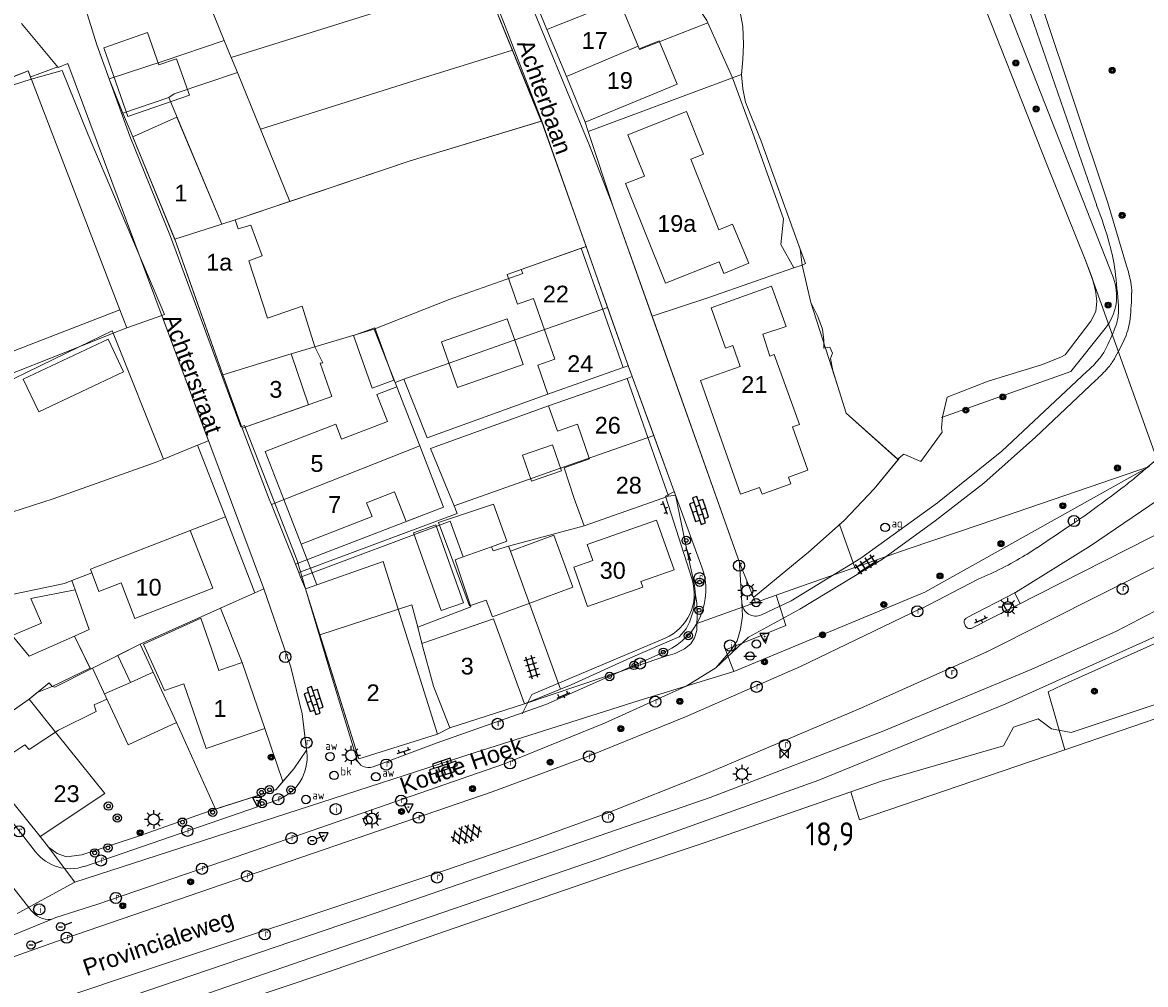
# Model space of a CAD drawing. Header units: metres. Extents: x 117922 to 130630, y 447724 to 454087.
# Tile 28 of 61: x 125124 to 125245, y 450740 to 450843. Entities that reach past the tile are written whole.
import ezdxf

# ---------------------------------------------------------------- set-up
doc = ezdxf.new("R2010")
doc.units = ezdxf.units.M
doc.layers.get('0').update_dxf_attribs({"color": 8})
for name, color, linetype, lineweight in [('B01', 8, 'Continuous', 0), ('B02', 8, 'Continuous', 0), ('B11', 8, 'Continuous', 0), ('B14', 8, 'Continuous', 0), ('G01', 8, 'Continuous', 0), ('Q19', 8, 'Continuous', 0), ('T00', 8, 'Continuous', 0), ('V00', 8, 'Continuous', 0), ('W00', 8, 'Continuous', 0), ('Z02', 7, 'Continuous', 0), ('Z06', 7, 'Continuous', 0)]:
    doc.layers.add(name, color=color, linetype=linetype, lineweight=lineweight)
for name, color, linetype in [('SYM-GV1', 8, 'Continuous'), ('SYM-OV4', 8, 'Continuous'), ('SYM-OV5', 8, 'Continuous'), ('TOPOT20', 8, 'Continuous'), ('TOPOT21', 8, 'Continuous'), ('TOPOT23', 8, 'Continuous'), ('TOPOT26', 8, 'Continuous'), ('TOPOT28', 8, 'Continuous'), ('TOPOT30', 1, 'Continuous'), ('TOPOT31', 8, 'Continuous'), ('TOPOT36', 8, 'Continuous'), ('TOPOT52', 8, 'Continuous'), ('TOPOT63', 8, 'Continuous'), ('TOPOT79', 8, 'Continuous'), ('TOPOT80', 8, 'Continuous'), ('TOPOT82', 8, 'Continuous'), ('TOPOT85', 8, 'Continuous')]:
    doc.layers.add(name, color=color, linetype=linetype)
doc.styles.add('ISO', font='ISO')
doc.styles.add('Z02', font='arial.ttf', dxfattribs={"height": 1.8})
doc.styles.add('Z06', font='arial.ttf', dxfattribs={"height": 1.8})

# ---------------------------------------------------------------- blocks, each defined once
blk = doc.blocks.new('tegels4')
at = {"color": 0, "linetype": 'ByBlock', "lineweight": -2}
for p, q in [((-0.31, -1.23), (-0.31, 1.25)), ((0.31, -1.23), (0.31, 1.25)), ((0.62, 0.94), (-0.62, 0.94)), ((0.62, 0.31), (-0.62, 0.31)), ((0.62, -0.31), (-0.62, -0.31)), ((0.62, -0.94), (-0.62, -0.94))]:
    blk.add_line(p, q, dxfattribs=at)
blk = doc.blocks.new('paal')
at = {"color": 0}
for radius in [0.45, 0.2]:
    blk.add_circle((0, 0), radius, dxfattribs=at)
blk = doc.blocks.new('lichtmast')
at = {"color": 0}
for p, q in [((-0.6, 0), (-1, 0)), ((-0.71, 0.71), (-0.42, 0.42)), ((0, 0.6), (0, 1)), ((0.42, 0.42), (0.71, 0.71)), ((0.6, 0), (1, 0)), ((-0.42, -0.42), (-0.71, -0.71)), ((0, -0.6), (0, -1)), ((0.42, -0.42), (0.71, -0.71))]:
    blk.add_line(p, q, dxfattribs=at)
blk.add_circle((0, 0), 0.6, dxfattribs=at)
blk = doc.blocks.new('boom')
at = {"color": 0}
for radius in [0.315, 0.225, 0.135]:
    blk.add_circle((0, 0), radius, dxfattribs=at)
blk = doc.blocks.new('afsl-water')
at = {"color": 0}
blk.add_circle((0, 0), 0.45, dxfattribs=at)
at = {"color": 0, "style": 'ISO'}
blk.add_attdef('AFSL-WATER', (0.7, 0), '', height=0.9, dxfattribs=at)
blk = doc.blocks.new('brandkraan')
at = {"color": 0}
blk.add_circle((0, 0), 0.45, dxfattribs=at)
at = {"color": 0, "style": 'ISO'}
blk.add_attdef('BRANDKRAAN', (0.7, 0), '', height=0.9, dxfattribs=at)
blk = doc.blocks.new('afsl-gas')
at = {"color": 0}
blk.add_circle((0, 0), 0.45, dxfattribs=at)
at = {"color": 0, "style": 'ISO'}
blk.add_attdef('AFSL-GAS', (0.7, 0), '', height=0.9, dxfattribs=at)
blk = doc.blocks.new('verkeersbord')
at = {"color": 0}
for p, q in [((0.5, 0.32), (-0.5, 0.32)), ((-0.5, 0.32), (0, -0.6)), ((0, -0.6), (0.5, 0.32))]:
    blk.add_line(p, q, dxfattribs=at)
blk = doc.blocks.new('verklikker')
at = {"color": 0}
blk.add_circle((0, 0), 0.45, dxfattribs=at)
at = {"color": 0, "style": 'ISO'}
blk.add_attdef('VERKLIKKER', (0.7, 0), '', height=0.9, dxfattribs=at)
blk = doc.blocks.new('aanduidingsbord')
at = {"color": 0}
for p, q in [((-0.81, -0.33), (0, 0)), ((-1.45, -0.5), (-1.01, -0.5))]:
    blk.add_line(p, q, dxfattribs=at)
blk.add_circle((-1.23, -0.5), 0.45, dxfattribs=at)
blk = doc.blocks.new('klinkers6')
at = {"color": 0, "linetype": 'ByBlock', "lineweight": -2}
for p, q in [((0.25, 1.5), (-0.25, 1.5)), ((-0.25, 1.5), (-0.25, 0.5)), ((0.25, 0.5), (0.25, 1.5)), ((-0.25, 1), (-0.75, 1)), ((-0.75, 1), (-0.75, 0)), ((-0.25, 0), (-0.75, 0)), ((-0.75, 0), (-0.75, -1)), ((0.25, 0.5), (-0.25, 0.5)), ((-0.25, 0.5), (-0.25, -0.5)), ((0.75, 1), (0.25, 1)), ((0.25, -0.5), (0.25, 0.5)), ((0.75, 0), (0.75, 1)), ((-0.75, -1), (-0.25, -1)), ((-0.25, -0.5), (-0.25, 0)), ((0.25, -0.5), (-0.25, -0.5)), ((-0.25, -0.5), (-0.25, -1.5)), ((0.75, 0), (0.25, 0)), ((0.25, 0), (0.25, -0.5)), ((0.25, -1.5), (0.25, -0.5)), ((0.25, -1), (0.75, -1)), ((0.75, -1), (0.75, 0)), ((-0.25, -1.5), (0.25, -1.5))]:
    blk.add_line(p, q, dxfattribs=at)
blk = doc.blocks.new('klinkers2')
at = {"color": 0, "linetype": 'ByBlock', "lineweight": -2}
for p, q in [((-0.31, 0.5), (0, 0.5)), ((0, -0.75), (0, 0.75)), ((0, 0), (0.31, 0)), ((0, -0.5), (-0.31, -0.5))]:
    blk.add_line(p, q, dxfattribs=at)
blk = doc.blocks.new('grensmarkering')
at = {"color": 0}
blk.add_line((-0.67, 0), (0.67, 0), dxfattribs=at)
blk.add_circle((0, 0), 0.45, dxfattribs=at)
blk = doc.blocks.new('kolk')
at = {"color": 0}
blk.add_circle((0, 0), 0.6, dxfattribs=at)
at = {"color": 0, "linetype": 'Continuous', "style": 'ISO'}
blk.add_attdef('KOLK', (-0.04, -0.26), '', height=0.8, dxfattribs=at)
blk = doc.blocks.new('inspectieput')
at = {"color": 0}
blk.add_circle((0, 0), 0.6, dxfattribs=at)
at = {"color": 0, "linetype": 'Continuous', "style": 'ISO'}
blk.add_attdef('I', (0, -0.39), '', height=0.8, dxfattribs=at)
blk = doc.blocks.new('asfalt6')
at = {"color": 0, "linetype": 'ByBlock', "lineweight": -2}
for p, q in [((-0.76, 1.01), (0.3, 1.62)), ((-0.3, 1.62), (0.76, 1.01)), ((-0.93, 0.18), (0.7, 1.13)), ((-0.89, -0.52), (0.89, 0.52)), ((-0.89, 0.52), (0.89, -0.52)), ((-0.7, 1.13), (0.93, 0.18)), ((-0.93, -0.18), (0.7, -1.13)), ((-0.76, -1.01), (0.3, -1.62)), ((-0.7, -1.13), (0.93, -0.18)), ((-0.3, -1.62), (0.76, -1.01))]:
    blk.add_line(p, q, dxfattribs=at)
blk = doc.blocks.new('verkeersbord-pl')
at = {"color": 0, "linetype": 'Continuous'}
blk.add_circle((0, 0), 0.03, dxfattribs=at)
blk = doc.blocks.new('kilometerpaal')
at = {"color": 0}
for p, q in [((-0.44, 0.44), (0.44, -0.44)), ((-0.44, -0.44), (-0.44, 0.44)), ((0.44, 0.44), (-0.44, -0.44)), ((0.44, -0.44), (0.44, 0.44))]:
    blk.add_line(p, q, dxfattribs=at)
at = {"color": 0, "style": 'ISO'}
blk.add_attdef('KILOMETERPAAL', (0.59, 0.87), '', height=2.5, dxfattribs=at)

msp = doc.modelspace()

# ---------------------------------------------------------------- linework, layer by layer
at = {"layer": 'B01', "flags": 128}
for points in [[(125188.27, 450845.34), (125186.16, 450850.45), (125178.43, 450847.27), (125180.5, 450842.24)], [(125190.29, 450840.43), (125188.27, 450845.34)], [(125180.5, 450842.24), (125182.58, 450837.18)], [(125192.34, 450835.46), (125194.48, 450836.35), (125192.55, 450841.03), (125190.41, 450840.15)], [(125190.41, 450840.15), (125190.29, 450840.43)], [(125083.11, 450823.24), (125084.51, 450820.95), (125083.66, 450820.35), (125087.42, 450814.35), (125091.59, 450817.02), (125092.82, 450814.22), (125097.15, 450816.22), (125096.42, 450818.02), (125093.48, 450816.84), (125090.4, 450824.49), (125124.75, 450837.78), (125134.61, 450812.12), (125118.02, 450805.7), (125116.94, 450808.08), (125103.91, 450801.86)], [(125182.58, 450837.18), (125184.6, 450832.28), (125192.34, 450835.46)], [(125145.56, 450821.3), (125140.74, 450832.83), (125135.98, 450830.7), (125140.49, 450819.72), (125140.5, 450819.7)], [(125198.99, 450817.27), (125193.22, 450814.96), (125188.93, 450825.67), (125190.97, 450826.48), (125189.2, 450830.93), (125195.48, 450833.44), (125197.32, 450828.85), (125195.95, 450828.3), (125198.98, 450820.71)], [(125155.57, 450808.13), (125154.21, 450812.49), (125150.48, 450811.2), (125148.45, 450817.38), (125149.89, 450817.92), (125148.69, 450821.22), (125147.31, 450820.81), (125147, 450821.77), (125145.56, 450821.3)], [(125200.44, 450821.32), (125198.98, 450820.71)], [(125202.19, 450817.12), (125200.44, 450821.32)], [(125140.5, 450819.7), (125145.68, 450805.13)], [(125186.49, 450812.15), (125184.18, 450818.72), (125176.21, 450815.91), (125177.33, 450812.73), (125179.04, 450813.33), (125180.23, 450809.97)], [(125198.99, 450817.27), (125199.52, 450816), (125202.19, 450817.12)], [(125207.62, 450799.79), (125206.87, 450799.52), (125208.52, 450794.86), (125206.45, 450794.12), (125206.71, 450793.39), (125203.61, 450792.29), (125203.35, 450793.02), (125201.28, 450792.29), (125196.99, 450804.5), (125201.26, 450806.01), (125200.46, 450808.27), (125199.7, 450808), (125198.15, 450812.32), (125204.64, 450814.65), (125206.21, 450810.31), (125203.69, 450809.49), (125204.46, 450807.13), (125204.93, 450807.29), (125207.62, 450799.79)], [(125188.69, 450805.89), (125186.49, 450812.15)], [(125180.23, 450809.97), (125181.34, 450806.79), (125179.51, 450806.15), (125180.6, 450803.04), (125188.69, 450805.89)], [(125135, 450805.44), (125133.35, 450808.94), (125124.23, 450804.65), (125125.88, 450801.14), (125135, 450805.44)], [(125145.68, 450805.13), (125147.73, 450799.38), (125154.88, 450801.9), (125153.01, 450807.39)], [(125153.01, 450807.39), (125155.57, 450808.13)], [(125166.82, 450797.5), (125164.36, 450803.84), (125162.23, 450803.01), (125163.36, 450800.1), (125158.42, 450798.19), (125157.8, 450799.8), (125150.23, 450796.87), (125152.23, 450791.7)], [(125191.34, 450798.38), (125189.1, 450804.74), (125180.67, 450801.77), (125181.63, 450799.07), (125183.77, 450799.82), (125185.05, 450796.17)], [(125193.57, 450792.08), (125191.34, 450798.38)], [(125169.37, 450790.9), (125166.82, 450797.5)], [(125185.05, 450796.17), (125185.08, 450796.1)], [(125152.23, 450791.7), (125154.07, 450786.93), (125161.7, 450789.88), (125161.12, 450791.37), (125164.13, 450792.54), (125165.37, 450789.35), (125169.37, 450790.9)], [(125183.43, 450791.82), (125184.48, 450788.87), (125193.57, 450792.08)], [(125174.55, 450786.64), (125176.2, 450787.25), (125174.74, 450791.21), (125168.86, 450789.23), (125170.37, 450785.14)], [(125194.16, 450784.16), (125192.28, 450789.51), (125184.82, 450786.89), (125185.42, 450785.17), (125183.37, 450784.45), (125184.86, 450780.21), (125190.79, 450782.29), (125190.58, 450782.91), (125194.16, 450784.16)], [(125144.58, 450782.18), (125142.17, 450788.39), (125131.44, 450784.22), (125132.36, 450781.84), (125134.73, 450782.77), (125136.22, 450778.93), (125144.58, 450782.18)], [(125183.29, 450782.29), (125181.22, 450787.88), (125176.57, 450786.16)], [(125176.57, 450786.16), (125176.37, 450786.69), (125174.7, 450786.19), (125174.55, 450786.64)], [(125168.73, 450766.5), (125162.9, 450785.07), (125154.54, 450782.12), (125160.27, 450763.85), (125168.73, 450766.5)], [(125170.37, 450785.14), (125172.17, 450780.28), (125173.98, 450780.89), (125174.64, 450779.09), (125178.64, 450780.57)], [(125178.64, 450780.57), (125183.29, 450782.29)], [(125144.45, 450775.67), (125143.32, 450778.95), (125137.15, 450776.18), (125139.41, 450771.19), (125141.47, 450771.9)], [(125178.07, 450769.76), (125174.74, 450778.89), (125167.06, 450776.24), (125168.31, 450771.64), (125170.07, 450767.19), (125178.07, 450769.76)], [(125123.04, 450777.11), (125124.84, 450774.87), (125129.72, 450777.03), (125131.4, 450773.59), (125127.33, 450771.61), (125127.01, 450772), (125124.85, 450770.25)], [(125140.69, 450767.74), (125136.78, 450776.17), (125131.68, 450773.59), (125135.51, 450765.33), (125140.69, 450767.74)], [(125150.17, 450767.11), (125147.73, 450774.21), (125145.24, 450773.35), (125144.45, 450775.67)], [(125141.47, 450771.9), (125143.86, 450764.94), (125150.17, 450767.11)], [(125127.7, 450766.7), (125124.85, 450770.25)], [(125120.26, 450762.64), (125126.04, 450755.48), (125132.98, 450760.11), (125127.7, 450766.7)]]:
    msp.add_lwpolyline(points, dxfattribs=at)
at = {"layer": 'B02', "flags": 128}
msp.add_lwpolyline([(125135.46, 450832.87), (125132.88, 450840.27), (125137.59, 450841.91), (125138.8, 450838.43), (125140.7, 450839.09), (125142.07, 450835.17), (125135.46, 450832.87)], dxfattribs=at)
at = {"layer": 'B11', "flags": 128}
msp.add_lwpolyline([(125185.08, 450796.1), (125182.34, 450795.13), (125183.43, 450791.82)], dxfattribs=at)
at = {"layer": 'B14', "flags": 128}
for points in [[(125169.97, 450806.39), (125169.17, 450808.66), (125176.22, 450811.15), (125177.03, 450808.85)], [(125161.72, 450803.7), (125159.7, 450809.34), (125162.01, 450810.17), (125164.04, 450804.53), (125161.72, 450803.7)], [(125177.03, 450808.85), (125177.95, 450806.24), (125170.9, 450803.75), (125169.97, 450806.39)], [(125182.05, 450794.79), (125178.82, 450793.7), (125177.87, 450796.5), (125181.1, 450797.59), (125182.05, 450794.79)], [(125169.13, 450779.77), (125166.16, 450788.14), (125168.56, 450788.98), (125171.52, 450780.62), (125169.13, 450779.77)]]:
    msp.add_lwpolyline(points, dxfattribs=at)
at = {"layer": 'G01', "flags": 128}
for points in [[(125188.85, 450883.96), (125191.65, 450882.02), (125195.34, 450881.25), (125198.02, 450882.38), (125201.23, 450886.61), (125204.32, 450887.09), (125207, 450886.79), (125210.34, 450885.72), (125221.28, 450859.83), (125226.04, 450848.49), (125234.26, 450827.66), (125238.32, 450817.5), (125239.06, 450815.59), (125245.92, 450796.36), (125246.2, 450795.59)], [(125125.01, 450862.07), (125127.97, 450853.23), (125127.79, 450853.12), (125129.43, 450849.27), (125132.13, 450840.59), (125133.45, 450836.93)], [(125194.67, 450854.77), (125195.22, 450854.36), (125196.68, 450852.95), (125198.37, 450850.95), (125199.39, 450849.01), (125200.13, 450847.26), (125201.14, 450844.68), (125201.54, 450842.56), (125201.63, 450840.61), (125201.53, 450839.01), (125201.41, 450837.4)], [(125146.58, 450839.22), (125163.76, 450844.61), (125173.64, 450847.76)], [(125173.64, 450847.76), (125176.79, 450840.03)], [(125178.47, 450848.16), (125178.13, 450848.03), (125178.43, 450847.27), (125180.5, 450842.24)], [(125180.5, 450842.24), (125194.61, 450847.87)], [(125194.61, 450847.87), (125197.67, 450843.19), (125197.77, 450842.97)], [(125143.46, 450846.92), (125145.82, 450841.06)], [(125180.5, 450842.24), (125182.58, 450837.18)], [(125182.58, 450837.18), (125190.29, 450840.43), (125190.43, 450840.08), (125197.77, 450842.97)], [(125197.77, 450842.97), (125200.3, 450837.36), (125200.42, 450837.04)], [(125133.45, 450836.93), (125139.25, 450838.85), (125145.82, 450841.06)], [(125145.82, 450841.06), (125146.58, 450839.22)], [(125149.7, 450831.53), (125166.86, 450836.92), (125176.79, 450840.03)], [(125176.79, 450840.03), (125179.91, 450832.37)], [(125146.58, 450839.22), (125147.23, 450837.61)], [(125122.88, 450837.05), (125124.75, 450837.78), (125125.09, 450836.89)], [(125125.09, 450836.89), (125128.42, 450837.83), (125131.18, 450830.93), (125139.39, 450811.6), (125139.11, 450811.5)], [(125139.87, 450834.93), (125140.44, 450835.33), (125147.23, 450837.61)], [(125147.23, 450837.61), (125149.7, 450831.53)], [(125200.42, 450837.04), (125201.41, 450837.4)], [(125201.41, 450837.4), (125201.56, 450835.87), (125201.84, 450834.43), (125203.53, 450830.22), (125207.43, 450819.43), (125207.72, 450818.64), (125207.91, 450816.92)], [(125125.09, 450836.89), (125123.19, 450836.28)], [(125133.45, 450836.93), (125133.49, 450836.82), (125134.93, 450833.26)], [(125182.58, 450837.18), (125184.6, 450832.28), (125184.93, 450831.26)], [(125184.93, 450831.26), (125200.42, 450837.04)], [(125200.42, 450837.04), (125202.63, 450831.11), (125205.93, 450821.88), (125205.63, 450819.14), (125207.04, 450816.62)], [(125134.93, 450833.26), (125139.87, 450834.93)], [(125139.87, 450834.93), (125145.56, 450821.3)], [(125134.93, 450833.26), (125135.98, 450830.7), (125140.5, 450819.7)], [(125149.7, 450831.53), (125152.86, 450823.75)], [(125152.86, 450823.75), (125165.81, 450828.12), (125179.91, 450832.37)], [(125179.91, 450832.37), (125184.7, 450818.9)], [(125184.93, 450831.26), (125187.59, 450823.27), (125191.8, 450811.41)], [(125145.56, 450821.3), (125147, 450821.77), (125152.86, 450823.75)], [(125140.5, 450819.7), (125145.56, 450821.3)], [(125140.5, 450819.7), (125142.92, 450812.9), (125145.68, 450805.13)], [(125161.92, 450810.03), (125162, 450810.05), (125169.98, 450813.22), (125177.89, 450816.02), (125177.74, 450816.45), (125184.7, 450818.9)], [(125184.7, 450818.9), (125187.02, 450812.34)], [(125207.04, 450816.62), (125207.91, 450816.92)], [(125207.91, 450816.92), (125208.84, 450812.9), (125211.73, 450803.97), (125212.64, 450801), (125218.23, 450796.02), (125215.65, 450792.85), (125212.44, 450789.47), (125211.94, 450789.02), (125213.58, 450784.4)], [(125191.8, 450811.41), (125197.79, 450813.4), (125202.89, 450815.18), (125207.04, 450816.62)], [(125165.1, 450804.64), (125176.24, 450808.58), (125187.02, 450812.34)], [(125187.02, 450812.34), (125189.12, 450806.42), (125189.24, 450806.09)], [(125133.89, 450809.58), (125135.36, 450810.16), (125139.11, 450811.5)], [(125139.11, 450811.5), (125144.14, 450798.02), (125142.95, 450797.54)], [(125191.8, 450811.41), (125201.2, 450784.93), (125202.68, 450781.17), (125202.92, 450780.64)], [(125130.22, 450808.13), (125133.78, 450809.85), (125133.89, 450809.58)], [(125130.22, 450808.13), (125133.89, 450809.58)], [(125133.89, 450809.58), (125139.3, 450796.05)], [(125155.57, 450808.13), (125161.92, 450810.03)], [(125161.92, 450810.03), (125164.18, 450804.31)], [(125117.14, 450802.97), (125130.22, 450808.13)], [(125117.27, 450802.65), (125117.54, 450801.98), (125130.22, 450808.13)], [(125145.68, 450805.13), (125153.01, 450807.39), (125155.57, 450808.13)], [(125147.73, 450799.38), (125157.38, 450802.78), (125156.12, 450806.36), (125156.41, 450806.42), (125155.57, 450808.13)], [(125165.1, 450804.64), (125167.62, 450798.33), (125180.6, 450803.04), (125188.69, 450805.89), (125189.24, 450806.09)], [(125189.24, 450806.09), (125189.66, 450804.95)], [(125145.68, 450805.13), (125147.73, 450799.38)], [(125189.66, 450804.95), (125189.1, 450804.74), (125180.67, 450801.77), (125167.98, 450797.2), (125170.52, 450791.04)], [(125189.66, 450804.95), (125191.97, 450798.6)], [(125164.18, 450804.31), (125165.1, 450804.64)], [(125164.18, 450804.31), (125164.36, 450803.84), (125166.82, 450797.5)], [(125147.73, 450799.38), (125150.66, 450791.76), (125150.9, 450791.17)], [(125139.3, 450796.05), (125142.95, 450797.54)], [(125142.95, 450797.54), (125145.94, 450789.85)], [(125170.52, 450791.04), (125181.74, 450795), (125191.97, 450798.6)], [(125191.97, 450798.6), (125194.32, 450792.17)], [(125150.9, 450791.17), (125166.82, 450797.5)], [(125153.48, 450784.76), (125169.37, 450790.9), (125166.82, 450797.5)], [(125118.53, 450788.92), (125127.42, 450791.79), (125138.39, 450795.68), (125139.3, 450796.05)], [(125200.59, 450773.22), (125221.09, 450781.75), (125245.24, 450795.26)], [(125213.58, 450784.4), (125219.32, 450786.4), (125227.06, 450789.03), (125245.24, 450795.26)], [(125176.37, 450786.69), (125184.48, 450788.87), (125193.57, 450792.08), (125194.32, 450792.17)], [(125194.32, 450792.17), (125195.57, 450786.14), (125196.35, 450782.51), (125196.47, 450781.44)], [(125150.9, 450791.17), (125153.48, 450784.76)], [(125153.84, 450783.88), (125170.85, 450790.23), (125170.52, 450791.04)], [(125142.17, 450788.39), (125145.94, 450789.85)], [(125145.94, 450789.85), (125149.12, 450781.69)], [(125154.03, 450783.38), (125170.08, 450789.4), (125171.51, 450785.55)], [(125129.45, 450783), (125131.59, 450783.83), (125131.44, 450784.22), (125142.17, 450788.39)], [(125171.51, 450785.55), (125174.55, 450786.64), (125174.7, 450786.19), (125176.37, 450786.69)], [(125176.37, 450786.69), (125176.57, 450786.16), (125181.95, 450771.32)], [(125166.61, 450777.99), (125172.3, 450780.17), (125170.62, 450785.23), (125171.51, 450785.55)], [(125153.48, 450784.76), (125153.84, 450783.88)], [(125205.14, 450781.44), (125207.84, 450782.4), (125213.58, 450784.4)], [(125153.84, 450783.88), (125154.03, 450783.38)], [(125154.03, 450783.38), (125154.54, 450782.12), (125156.09, 450777.18)], [(125120.91, 450781.08), (125128.65, 450782.69), (125129.45, 450783)], [(125129.8, 450781.99), (125125.04, 450781.06), (125126.18, 450778.42), (125123.04, 450777.11)], [(125129.8, 450781.99), (125129.45, 450783)], [(125129.72, 450777.03), (125131.32, 450777.74), (125129.8, 450781.99)], [(125149.12, 450781.69), (125150.06, 450782.11), (125152.96, 450773.69), (125154.19, 450768.68), (125154.66, 450764.78), (125153.28, 450762.78), (125152.11, 450761.4)], [(125145.43, 450780.04), (125149.12, 450781.69)], [(125181.95, 450771.32), (125183.09, 450771.78), (125189.46, 450774.7), (125194.69, 450776.97), (125195.46, 450777.8), (125195.82, 450778.52), (125196.23, 450779.83), (125196.35, 450780.66), (125196.47, 450781.44)], [(125196.47, 450781.44), (125196.59, 450780.6), (125196.65, 450779.12), (125196.62, 450778.39)], [(125196.62, 450778.39), (125202.92, 450780.64)], [(125200.59, 450773.22), (125199.7, 450775.54), (125202.67, 450776.74), (125206.18, 450778.17), (125205.14, 450781.44)], [(125202.92, 450780.64), (125205.14, 450781.44)], [(125134.4, 450774.96), (125136.78, 450776.17), (125145.43, 450780.04)], [(125145.43, 450780.04), (125147.73, 450774.21), (125150.17, 450767.11), (125152.11, 450761.4)], [(125156.09, 450777.18), (125165.99, 450780.4), (125166.61, 450777.99)], [(125178.07, 450769.76), (125193.26, 450774.89), (125194.28, 450775.18), (125195.29, 450775.66), (125195.94, 450776.2), (125196.36, 450776.85), (125196.6, 450777.63), (125196.62, 450778.39)], [(125251.98, 450779.01), (125235.85, 450771.75), (125234.36, 450771.05), (125236.16, 450764.82)], [(125129.72, 450777.03), (125131.46, 450773.48)], [(125156.09, 450777.18), (125160.27, 450763.85), (125168.73, 450766.5), (125170.07, 450767.19)], [(125166.61, 450777.99), (125167.06, 450776.24), (125168.31, 450771.64), (125170.07, 450767.19)], [(125131.68, 450773.59), (125134.4, 450774.96)], [(125134.4, 450774.96), (125135.75, 450772.05)], [(125127.33, 450771.61), (125127.6, 450771.56), (125131.46, 450773.48)], [(125131.46, 450773.48), (125131.68, 450773.59)], [(125129.78, 450750.6), (125153.76, 450758.36), (125172.8, 450764.51), (125190.41, 450770.12), (125200.59, 450773.22)], [(125135.75, 450772.05), (125138.19, 450773.14), (125140.69, 450767.74), (125144.89, 450758.44)], [(125117.99, 450765.46), (125124.85, 450770.25), (125125.73, 450770.97), (125127.33, 450771.61)], [(125120.26, 450762.64), (125124.39, 450765.36), (125124.87, 450764.83), (125128.02, 450766.91), (125132.07, 450768.94), (125131.83, 450769.66), (125133.22, 450770.26), (125132.97, 450770.81), (125135.75, 450772.05)], [(125178.07, 450769.76), (125181.95, 450771.32)], [(125236.16, 450764.82), (125254.3, 450771.06), (125254.6, 450771.12), (125254.64, 450771.17)], [(125170.07, 450767.19), (125178.07, 450769.76)], [(125084.32, 450713.44), (125102.63, 450721.14), (125106.46, 450722.89), (125117.17, 450727.07), (125129.48, 450731.66), (125140.56, 450735.38), (125156.21, 450740.65), (125169.59, 450745.33), (125188.73, 450751.92), (125197.4, 450754.82), (125213.15, 450760.28), (125214.08, 450757.27), (125232.46, 450763.54), (125236.16, 450764.82)], [(125120.26, 450762.64), (125126.04, 450755.48), (125126.94, 450754.34)], [(125144.89, 450758.44), (125151.35, 450760.5), (125152.11, 450761.4)], [(125126.94, 450754.34), (125127.85, 450753.66), (125128.87, 450753.32), (125130.51, 450753.52), (125136.73, 450755.55), (125144.6, 450758.35), (125144.89, 450758.44)], [(125126.94, 450754.34), (125129.78, 450750.6)], [(125123.56, 450747.22), (125123.8, 450747.32), (125129.78, 450750.6)]]:
    msp.add_lwpolyline(points, dxfattribs=at)
at = {"layer": 'Q19', "flags": 128}
for points in [[(125227.84, 450850.02), (125241.33, 450815.6)], [(125222.9, 450800.52), (125236.78, 450805.49), (125240.48, 450810.09)]]:
    msp.add_lwpolyline(points, dxfattribs=at)
at = {"layer": 'Q19'}
msp.add_arc((125236.15, 450813.58), 5.56, 321.1744, 21.3973, dxfattribs=at)
at = {"layer": 'T00', "flags": 128}
for points in [[(125147, 450821.77), (125165.81, 450828.12), (125179.89, 450832.37), (125168.65, 450860.02)], [(125201.2, 450784.93), (125202.68, 450781.17), (125205.16, 450783.22), (125208.61, 450786.06), (125212.44, 450789.47), (125215.65, 450792.85), (125218.33, 450796.13)], [(125126.04, 450755.48), (125126.94, 450754.34), (125127.85, 450753.66), (125128.87, 450753.32), (125130.51, 450753.52), (125136.73, 450755.55), (125144.6, 450758.35), (125151.35, 450760.5), (125153.28, 450762.78), (125154.66, 450764.78)]]:
    msp.add_lwpolyline(points, dxfattribs=at)
at = {"layer": 'V00', "flags": 128}
for points in [[(125132.24, 450748.21), (125147.09, 450753.32), (125175.83, 450763.25), (125186.68, 450767.69), (125195.47, 450771.64), (125198.64, 450773.61), (125200.22, 450775.45), (125200.92, 450776.54), (125201.3, 450777.79), (125201.51, 450779.18), (125201.45, 450780.6), (125201.2, 450784.93), (125187.59, 450823.27), (125185.07, 450829.78), (125177.86, 450847.21), (125178.18, 450847.33), (125171.07, 450865.36), (125165.8, 450878.64)], [(125161.91, 450878.26), (125175.81, 450843.05), (125179.93, 450832.37), (125189.12, 450806.42), (125197.13, 450784.46)], [(125226.17, 450777.9), (125254.74, 450792.38), (125259.35, 450795.36), (125262.74, 450798.33), (125265.98, 450802.21), (125267.23, 450804.62), (125267.95, 450806.84), (125268.41, 450810.77), (125268.4, 450815.01), (125267.34, 450822.01), (125260.77, 450849.12), (125255.07, 450861.33)], [(125129.43, 450849.27), (125132.13, 450840.59)], [(125231.22, 450847.57), (125239.57, 450823.32)], [(125233.75, 450844.59), (125240.76, 450823.6)], [(125124.05, 450842.89), (125127.97, 450838.15), (125129.01, 450838.58), (125140.84, 450806.86), (125150.03, 450782.22), (125152.96, 450773.69), (125154.19, 450768.68), (125154.68, 450764.54)], [(125132.13, 450840.59), (125133.49, 450836.82)], [(125125.03, 450837.15), (125127.93, 450838.23)], [(125068.24, 450837.15), (125069, 450834.83), (125071.31, 450828.7), (125073.44, 450824.21), (125076.09, 450819.56), (125080.3, 450812.61), (125085.11, 450805.79), (125093.31, 450794.85), (125106.07, 450778.81), (125125.55, 450753.84)], [(125133.49, 450836.82), (125135.68, 450830.79), (125140.06, 450819.99), (125147.59, 450799.54), (125147.99, 450799.66), (125153.66, 450785.17), (125154.48, 450782.37), (125157.06, 450773.7), (125160.05, 450763.85)], [(125240.76, 450823.6), (125242.77, 450816.84)], [(125184.18, 450818.72), (125184.7, 450818.9)], [(125134.61, 450812.12), (125135.36, 450810.16), (125139.11, 450811.5)], [(125229.36, 450796.92), (125238.56, 450805.52)], [(125239.47, 450804.55), (125232.98, 450798.42)], [(125198.64, 450773.61), (125202.15, 450776.91), (125207.68, 450779.94), (125216.55, 450785.32), (125222.2, 450789.43), (125227.45, 450793.49), (125232.98, 450798.42)], [(125225.57, 450778.98), (125230.83, 450781.73), (125238.9, 450786.75), (125248.86, 450793.52), (125254.29, 450797.91)], [(125203.55, 450779.33), (125206.74, 450780.84), (125214.23, 450785.41), (125222.45, 450791.35), (125229.36, 450796.92)], [(125196.09, 450783.11), (125193.25, 450792.08), (125194.12, 450792.55)], [(125154.07, 450786.93), (125155.77, 450782.56)], [(125227.76, 450775.34), (125252.56, 450787.8)], [(125104.74, 450726.95), (125122.1, 450733.64), (125140.55, 450739.93), (125162.05, 450747.25), (125198.05, 450759.7), (125216.71, 450766.85), (125232.54, 450773.44), (125241.69, 450777.56), (125252.4, 450783.14)], [(125220.63, 450779.92), (125226.82, 450783.15)], [(125099.09, 450780.63), (125106.05, 450771.98), (125116.59, 450758.27), (125125.07, 450747.54)], [(125230.75, 450781.72), (125231.36, 450780.52)], [(125056.88, 450715.74), (125093.7, 450731.33), (125106.47, 450736.54), (125112.74, 450738.88), (125128.78, 450744.56), (125174.61, 450760.3), (125184.95, 450764.14), (125195.4, 450768.36), (125207.73, 450773.78), (125220.61, 450779.95)], [(125106.67, 450725.16), (125108.08, 450725.72), (125127.01, 450732.73), (125156.18, 450742.8), (125186.01, 450753.04), (125209.7, 450761.54), (125229.81, 450769.76), (125245.57, 450776.85), (125252.18, 450780.08)], [(125225.41, 450778.3), (125225.48, 450778.11)], [(125177.82, 450768.69), (125178.86, 450770.75), (125193.19, 450776.82)], [(125057.58, 450702.04), (125061.23, 450704.59), (125075.88, 450716.58), (125079.4, 450718.59), (125083.01, 450720.3), (125100.04, 450727.49), (125109.34, 450731.17), (125112.66, 450732.43), (125115.94, 450733.68), (125117.26, 450734.19), (125125.76, 450737.23), (125134.23, 450740.08), (125168.45, 450751.48), (125178.36, 450754.87), (125186.86, 450757.97), (125197.5, 450762.21), (125214.23, 450769.3), (125227.76, 450775.34), (125227.74, 450775.33)], [(125161.81, 450762.98), (125168.59, 450765.53), (125180.36, 450769.69), (125193.29, 450775.42)], [(125178.07, 450769.76), (125178.42, 450769.88)], [(125168.73, 450766.5), (125170.07, 450767.19)], [(125130.79, 450752.28), (125151.46, 450759.4)], [(125051.02, 450717.26), (125100.63, 450735.72), (125127.21, 450746.58), (125127.72, 450746.79), (125132.24, 450748.21)]]:
    msp.add_lwpolyline(points, dxfattribs=at)
at = {"layer": 'V00'}
for centre, radius, start, end in [((125208.01, 450810.61), 34.02, 14.5795, 21.942), ((125224.03, 450814.14), 17.64, 6.9848, 16.5866), ((125228.65, 450812.27), 14.85, 10.7945, 17.9251), ((125164.95, 450806.92), 77.16, 4.1699, 6.9701), ((125237.63, 450813.99), 5.71, 359.3811, 10.7602), ((125212.37, 450814.39), 30.96, 354.0569, 359.149), ((125236.51, 450812.14), 5.41, 353.6673, 4.1248), ((125236.42, 450812.17), 5.51, 339.4879, 353.4373), ((125236.3, 450811.91), 6.91, 343.0724, 353.9649), ((125220.92, 450818.01), 22.06, 332.4214, 339.3844), ((125235.46, 450812.18), 7.79, 334.697, 342.9032), ((125214.29, 450822.22), 31.22, 330.5134, 334.6514), ((125235.68, 450810.3), 5.41, 319.7672, 332.4542), ((125230.34, 450814.8), 12.4, 311.5258, 319.8287), ((125236.09, 450809.91), 6.19, 319.2398, 330.3937), ((125229.71, 450815.47), 14.65, 311.7883, 319.0424), ((125108.44, 450955.1), 210.3, 310.0223, 311.1774), ((125221.35, 450820.5), 34.61, 307.2709, 310.1713), ((125150.75, 450912.96), 150.94, 306.1423, 307.3441), ((125169.11, 450887.76), 119.77, 304.786, 306.1594), ((125221.16, 450812.64), 28.37, 303.715, 305.0068), ((124315.48, 452159.23), 1651.2, 303.76449, 303.9202), ((125214.52, 450813.74), 32.96, 291.9495, 301.7879), ((125216.55, 450811.41), 29.92, 300.8431, 303.7845), ((125190.38, 450781.99), 7.19, 293.8689, 20.0463), ((125191.18, 450781.56), 5.15, 292.9649, 17.5726), ((125202.92, 450780.66), 1.47, 182.1641, 295.3725), ((125225.79, 450778.57), 0.462, 117.7117, 215.8073), ((125225.93, 450778.34), 0.502, 207.153, 298.9919), ((125149.89, 450763.97), 4.83, 288.9788, 6.8344), ((125161.33, 450764.23), 1.34, 196.7813, 290.6895), ((125129.26, 450756.74), 4.71, 217.9795, 288.9649), ((125127.07, 450749.12), 2.55, 218.3218, 272.997)]:
    msp.add_arc(centre, radius, start, end, dxfattribs=at)
at = {"layer": 'W00', "flags": 128}
for points in [[(125223, 450800.6), (125223.49, 450802.7), (125227.89, 450804.43), (125233.64, 450806.18), (125235.72, 450807), (125236.18, 450807.28), (125238.93, 450810.89), (125239.49, 450811.93), (125239.58, 450813.05), (125239.44, 450814.19), (125239.08, 450815.54), (125238.32, 450817.5), (125234.26, 450827.66), (125226.04, 450848.49), (125225.34, 450849.71), (125224.28, 450850.45)], [(125223, 450800.6), (125222.9, 450799.4), (125222.98, 450798.96), (125220.69, 450795.8), (125218.83, 450796.59), (125218.17, 450796.07), (125212.64, 450801), (125211.23, 450805.59), (125210.97, 450806.87), (125211.17, 450807.45), (125210.89, 450808.09), (125210.25, 450807.97), (125210.24, 450808.85), (125210.1, 450810.01), (125209.62, 450811.4), (125208.84, 450812.9), (125207.91, 450816.92), (125208.29, 450817.1), (125207.43, 450819.43), (125203.53, 450830.22), (125201.84, 450834.43), (125201.56, 450835.87), (125201.41, 450837.37), (125201.53, 450839.01), (125201.63, 450840.61), (125201.54, 450842.56), (125201.14, 450844.68)], [(125102.63, 450721.14), (125106.46, 450722.89), (125117.17, 450727.07), (125129.48, 450731.66), (125140.56, 450735.38), (125156.21, 450740.65), (125169.59, 450745.33), (125188.73, 450751.92), (125197.4, 450754.82), (125216.54, 450761.46), (125229.56, 450765.22), (125230.64, 450767.26), (125233.29, 450768.13), (125234.7, 450767.05), (125236.84, 450766.67), (125245.75, 450769.65)]]:
    msp.add_lwpolyline(points, dxfattribs=at)

# ---------------------------------------------------------------- block references
at = {"layer": 'SYM-GV1', "rotation": 289.3518955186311}
msp.add_blockref('asfalt6', (125171.82, 450755.74), dxfattribs=at)
at = {"layer": 'SYM-OV4'}
for name, p, rotation in [('klinkers2', (125193.2, 450790.8), 18.71374314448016), ('klinkers6', (125196.84, 450790.54), 18.41740730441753), ('klinkers2', (125195.71, 450785.83), 19.50932865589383), ('klinkers2', (125227.16, 450778.77), 294.9616674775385), ('klinkers6', (125155.43, 450770.11), 18.45570179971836), ('klinkers2', (125182.26, 450770.67), 294.7363345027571), ('klinkers2', (125165.13, 450764.64), 288.4754354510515), ('klinkers6', (125169.37, 450762.88), 288.3234694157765)]:
    msp.add_blockref(name, p, dxfattribs=dict(at, rotation=rotation))
at = {"layer": 'SYM-OV5'}
for p, rotation in [((125214.77, 450784.74), 303.0077078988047), ((125178.87, 450773.67), 16.75838884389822)]:
    msp.add_blockref('tegels4', p, dxfattribs=dict(at, rotation=rotation))
at = {"layer": 'TOPOT20'}
for p in [(125156.5, 450755.56), (125129.46, 450746.29), (125126.28, 450744.33)]:
    msp.add_blockref('aanduidingsbord', p, dxfattribs=at)
at = {"layer": 'TOPOT21'}
for p in [(125202.02, 450781.92), (125230.03, 450780.14), (125159.47, 450764.22), (125201.46, 450762.21), (125138.24, 450757.32), (125161.69, 450757.4)]:
    msp.add_blockref('lichtmast', p, dxfattribs=at)
at = {"layer": 'TOPOT23'}
ref = msp.add_blockref('kolk', (125237.12, 450789.4), dxfattribs=at)
ref.add_attrib('KOLK', 'r', (125237.08, 450789.13), dxfattribs={"color": 0, "height": 0.8, "style": 'ISO'})
ref = msp.add_blockref('kolk', (125201.13, 450784.61), dxfattribs=at)
ref.add_attrib('KOLK', 'r', (125201.08, 450784.35), dxfattribs={"color": 0, "height": 0.8, "style": 'ISO'})
ref = msp.add_blockref('kolk', (125196.89, 450783.26), dxfattribs=at)
ref.add_attrib('KOLK', 'r', (125196.84, 450783), dxfattribs={"color": 0, "height": 0.8, "style": 'ISO'})
ref = msp.add_blockref('kolk', (125242.36, 450782.1), dxfattribs=at)
ref.add_attrib('KOLK', 'r', (125242.31, 450781.84), dxfattribs={"color": 0, "height": 0.8, "style": 'ISO'})
ref = msp.add_blockref('kolk', (125220.29, 450779.7), dxfattribs=at)
ref.add_attrib('KOLK', 'r', (125220.25, 450779.44), dxfattribs={"color": 0, "height": 0.8, "style": 'ISO'})
ref = msp.add_blockref('kolk', (125152.37, 450774.8), dxfattribs=at)
ref.add_attrib('KOLK', 'r', (125152.32, 450774.54), dxfattribs={"color": 0, "height": 0.8, "style": 'ISO'})
ref = msp.add_blockref('kolk', (125190.5, 450774.09), dxfattribs=at)
ref.add_attrib('KOLK', 'r', (125190.46, 450773.83), dxfattribs={"color": 0, "height": 0.8, "style": 'ISO'})
ref = msp.add_blockref('kolk', (125223.95, 450773.09), dxfattribs=at)
ref.add_attrib('KOLK', 'r', (125223.9, 450772.82), dxfattribs={"color": 0, "height": 0.8, "style": 'ISO'})
ref = msp.add_blockref('kolk', (125203.02, 450771.58), dxfattribs=at)
ref.add_attrib('KOLK', 'r', (125202.97, 450771.31), dxfattribs={"color": 0, "height": 0.8, "style": 'ISO'})
ref = msp.add_blockref('kolk', (125192.14, 450769.99), dxfattribs=at)
ref.add_attrib('KOLK', 'r', (125192.1, 450769.72), dxfattribs={"color": 0, "height": 0.8, "style": 'ISO'})
ref = msp.add_blockref('kolk', (125175.2, 450767.6), dxfattribs=at)
ref.add_attrib('KOLK', 'r', (125175.15, 450767.34), dxfattribs={"color": 0, "height": 0.8, "style": 'ISO'})
ref = msp.add_blockref('kolk', (125154.66, 450765.58), dxfattribs=at)
ref.add_attrib('KOLK', 'r', (125154.62, 450765.32), dxfattribs={"color": 0, "height": 0.8, "style": 'ISO'})
ref = msp.add_blockref('kolk', (125206.06, 450765.31), dxfattribs=at)
ref.add_attrib('KOLK', 'r', (125206.02, 450765.05), dxfattribs={"color": 0, "height": 0.8, "style": 'ISO'})
ref = msp.add_blockref('kolk', (125163.23, 450763.22), dxfattribs=at)
ref.add_attrib('KOLK', 'r', (125163.19, 450762.96), dxfattribs={"color": 0, "height": 0.8, "style": 'ISO'})
ref = msp.add_blockref('kolk', (125176.53, 450763.35), dxfattribs=at)
ref.add_attrib('KOLK', 'r', (125176.48, 450763.09), dxfattribs={"color": 0, "height": 0.8, "style": 'ISO'})
ref = msp.add_blockref('kolk', (125185.03, 450764.1), dxfattribs=at)
ref.add_attrib('KOLK', 'r', (125184.98, 450763.83), dxfattribs={"color": 0, "height": 0.8, "style": 'ISO'})
ref = msp.add_blockref('kolk', (125151.62, 450759.5), dxfattribs=at)
ref.add_attrib('KOLK', 'r', (125151.58, 450759.24), dxfattribs={"color": 0, "height": 0.8, "style": 'ISO'})
ref = msp.add_blockref('kolk', (125164.83, 450759.34), dxfattribs=at)
ref.add_attrib('KOLK', 'r', (125164.79, 450759.08), dxfattribs={"color": 0, "height": 0.8, "style": 'ISO'})
ref = msp.add_blockref('kolk', (125166.71, 450757.51), dxfattribs=at)
ref.add_attrib('KOLK', 'r', (125166.66, 450757.25), dxfattribs={"color": 0, "height": 0.8, "style": 'ISO'})
ref = msp.add_blockref('kolk', (125187.05, 450757.58), dxfattribs=at)
ref.add_attrib('KOLK', 'r', (125187.01, 450757.32), dxfattribs={"color": 0, "height": 0.8, "style": 'ISO'})
ref = msp.add_blockref('kolk', (125123.77, 450756.04), dxfattribs=at)
ref.add_attrib('KOLK', 'r', (125123.72, 450755.78), dxfattribs={"color": 0, "height": 0.8, "style": 'ISO'})
ref = msp.add_blockref('kolk', (125141.86, 450756.1), dxfattribs=at)
ref.add_attrib('KOLK', 'r', (125141.82, 450755.84), dxfattribs={"color": 0, "height": 0.8, "style": 'ISO'})
ref = msp.add_blockref('kolk', (125153.05, 450755.31), dxfattribs=at)
ref.add_attrib('KOLK', 'r', (125153, 450755.05), dxfattribs={"color": 0, "height": 0.8, "style": 'ISO'})
ref = msp.add_blockref('kolk', (125132.57, 450752.91), dxfattribs=at)
ref.add_attrib('KOLK', 'r', (125132.53, 450752.65), dxfattribs={"color": 0, "height": 0.8, "style": 'ISO'})
ref = msp.add_blockref('kolk', (125143.43, 450752.02), dxfattribs=at)
ref.add_attrib('KOLK', 'r', (125143.39, 450751.76), dxfattribs={"color": 0, "height": 0.8, "style": 'ISO'})
ref = msp.add_blockref('kolk', (125148.26, 450751.23), dxfattribs=at)
ref.add_attrib('KOLK', 'r', (125148.22, 450750.97), dxfattribs={"color": 0, "height": 0.8, "style": 'ISO'})
ref = msp.add_blockref('kolk', (125168.69, 450751.09), dxfattribs=at)
ref.add_attrib('KOLK', 'r', (125168.64, 450750.83), dxfattribs={"color": 0, "height": 0.8, "style": 'ISO'})
ref = msp.add_blockref('kolk', (125134.17, 450748.89), dxfattribs=at)
ref.add_attrib('KOLK', 'r', (125134.13, 450748.63), dxfattribs={"color": 0, "height": 0.8, "style": 'ISO'})
ref = msp.add_blockref('kolk', (125128.89, 450744.61), dxfattribs=at)
ref.add_attrib('KOLK', 'r', (125128.84, 450744.34), dxfattribs={"color": 0, "height": 0.8, "style": 'ISO'})
ref = msp.add_blockref('kolk', (125150.17, 450744.97), dxfattribs=at)
ref.add_attrib('KOLK', 'r', (125150.13, 450744.71), dxfattribs={"color": 0, "height": 0.8, "style": 'ISO'})
at = {"layer": 'TOPOT26'}
for p in [(125230.89, 450838.64), (125241.24, 450837.85), (125233.06, 450833.69), (125242.3, 450822.26), (125240.79, 450812.62), (125229.48, 450802.74), (125225.51, 450801.31), (125241.8, 450795.1), (125235.94, 450791.05), (125229.29, 450786.97), (125222.73, 450783.5), (125216.69, 450780.44), (125210.11, 450777.17), (125203.88, 450774.27), (125239.32, 450771.12), (125194.78, 450770.02), (125188.43, 450767.08), (125150.87, 450764.01), (125180.85, 450763.49), (125172.5, 450760.63), (125164.88, 450758.18), (125136.79, 450755.9), (125142.21, 450750.61), (125134.91, 450748.05)]:
    msp.add_blockref('boom', p, dxfattribs=at)
at = {"layer": 'TOPOT28'}
ref = msp.add_blockref('inspectieput', (125200.18, 450776.02), dxfattribs=at)
ref.add_attrib('I', 'i', (125200.18, 450775.63), dxfattribs={"color": 0, "height": 0.8, "style": 'ISO'})
ref = msp.add_blockref('inspectieput', (125157.8, 450758.43), dxfattribs=at)
ref.add_attrib('I', 'i', (125157.8, 450758.04), dxfattribs={"color": 0, "height": 0.8, "style": 'ISO'})
ref = msp.add_blockref('inspectieput', (125125.94, 450747.66), dxfattribs=at)
ref.add_attrib('I', 'i', (125125.94, 450747.26), dxfattribs={"color": 0, "height": 0.8, "style": 'ISO'})
at = {"layer": 'TOPOT30'}
ref = msp.add_blockref('kilometerpaal', (125206, 450764.37), dxfattribs=at)
ref.add_attrib('KILOMETERPAAL', '18,9', (125208.29, 450754.52), dxfattribs={"color": 0, "height": 2.5, "style": 'ISO'})
at = {"layer": 'TOPOT31'}
ref = msp.add_blockref('verklikker', (125203.01, 450776.18), dxfattribs=at)
ref.add_attrib('VERKLIKKER', 'v', (125203.71, 450776.18), dxfattribs={"color": 0, "height": 0.9, "style": 'ISO'})
ref = msp.add_blockref('verklikker', (125161.26, 450757.26), dxfattribs=at)
ref.add_attrib('VERKLIKKER', 'v', (125161.96, 450757.26), dxfattribs={"color": 0, "height": 0.9, "style": 'ISO'})
at = {"layer": 'TOPOT36'}
for p in [(125202.97, 450780.63), (125202.33, 450774.89)]:
    msp.add_blockref('grensmarkering', p, dxfattribs=at)
at = {"layer": 'TOPOT52'}
for p in [(125195.46, 450787.32), (125196.9, 450782.82), (125196.84, 450779.81), (125195.69, 450777.08), (125193, 450775.3), (125189.84, 450773.88), (125187.23, 450772.69), (125149.82, 450760.24), (125150.68, 450760.52), (125152.98, 450760.48), (125133.37, 450758.76), (125149.9, 450759.04), (125134.33, 450757.48), (125144.58, 450758.09), (125141.33, 450757.03), (125131.9, 450753.73), (125133.32, 450754.27)]:
    msp.add_blockref('paal', p, dxfattribs=at)
at = {"layer": 'TOPOT63'}
for p in [(125203.88, 450776.99), (125149.36, 450759.35), (125165.61, 450758.65), (125156.5, 450755.56)]:
    msp.add_blockref('verkeersbord-pl', p, dxfattribs=at)
at = {"layer": 'TOPOT79'}
ref = msp.add_blockref('afsl-water', (125157.19, 450764.08), dxfattribs=at)
ref.add_attrib('AFSL-WATER', 'aw', (125156.69, 450764.79), dxfattribs={"color": 0, "height": 0.9, "style": 'ISO'})
ref = msp.add_blockref('afsl-water', (125162.11, 450761.91), dxfattribs=at)
ref.add_attrib('AFSL-WATER', 'aw', (125162.81, 450761.91), dxfattribs={"color": 0, "height": 0.9, "style": 'ISO'})
ref = msp.add_blockref('afsl-water', (125154.6, 450759.47), dxfattribs=at)
ref.add_attrib('AFSL-WATER', 'aw', (125155.3, 450759.47), dxfattribs={"color": 0, "height": 0.9, "style": 'ISO'})
at = {"layer": 'TOPOT80'}
ref = msp.add_blockref('brandkraan', (125157.62, 450762.06), dxfattribs=at)
ref.add_attrib('BRANDKRAAN', 'bk', (125158.32, 450762.06), dxfattribs={"color": 0, "height": 0.9, "style": 'ISO'})
at = {"layer": 'TOPOT82'}
ref = msp.add_blockref('afsl-gas', (125216.84, 450788.71), dxfattribs=at)
ref.add_attrib('AFSL-GAS', 'ag', (125217.54, 450788.71), dxfattribs={"color": 0, "height": 0.9, "style": 'ISO'})
at = {"layer": 'TOPOT85'}
for p in [(125230.03, 450780.14), (125203.88, 450776.99), (125149.36, 450759.35), (125165.61, 450758.65), (125156.5, 450755.56)]:
    msp.add_blockref('verkeersbord', p, dxfattribs=at)

# ---------------------------------------------------------------- texts
at = {"layer": 'Z02', "linetype": 'Continuous', "char_height": 1.8, "attachment_point": 7, "line_spacing_factor": 0.8, "style": 'Z02'}
for s, insert in [('{\\C256;17}', (125184.23, 450840.16)), ('{\\C256;19}', (125186.93, 450835.83)), ('{\\C256;1}', (125140.46, 450823.76)), ('{\\C256;19a}', (125192.35, 450820.46)), ('{\\C256;1a}', (125143.88, 450816.3)), ('{\\C256;22}', (125180.06, 450812.9)), ('{\\C256;24}', (125182.67, 450805.42)), ('{\\C256;21}', (125201.38, 450803.18)), ('{\\C256;3}', (125150.67, 450802.63)), ('{\\C256;26}', (125185.63, 450798.77)), ('{\\C256;5}', (125155.08, 450794.66)), ('{\\C256;28}', (125187.89, 450792.33)), ('{\\C256;7}', (125156.99, 450790.28)), ('{\\C256;30}', (125186.17, 450783.17)), ('{\\C256;10}', (125136.29, 450781.36)), ('{\\C256;3}', (125171.23, 450772.88)), ('{\\C256;2}', (125161.12, 450770.04)), ('{\\C256;1}', (125144.66, 450768.35)), ('{\\C256;23}', (125127.48, 450759.17))]:
    msp.add_mtext(s, dxfattribs=dict(at, insert=insert))
at = {"layer": 'Z06', "linetype": 'Continuous', "char_height": 1.8, "attachment_point": 7, "line_spacing_factor": 0.8, "style": 'Z06'}
for s, insert, rotation in [('{\\C256;Achterbaan}', (125177.22, 450840.76), 289.5036), ('{\\C256;Achterstraat}', (125139.21, 450811.24), 290.4286), ('{\\C256;Koude Hoek}', (125165.1, 450759.98), 19.2684), ('{\\C256;Provincialeweg}', (125131.19, 450739.95), 18.9603)]:
    msp.add_mtext(s, dxfattribs=dict(at, insert=insert, rotation=rotation))

doc.saveas('drawing.dxf')
